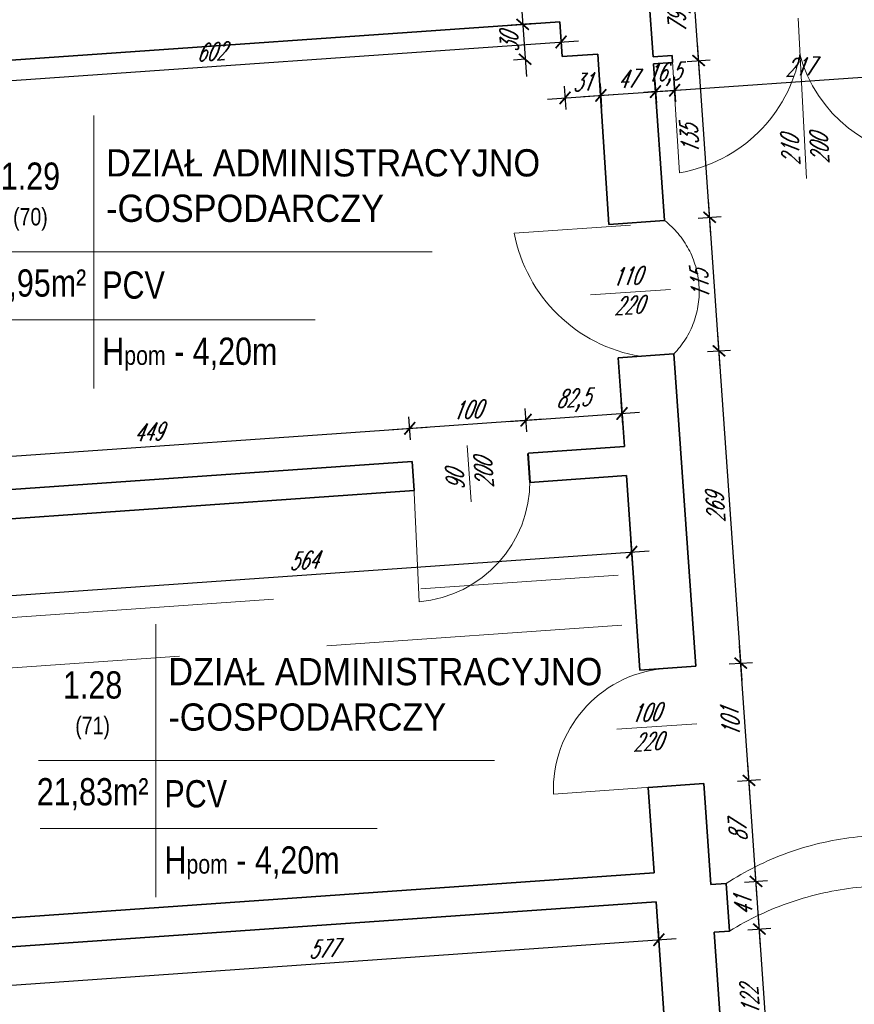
# Model space of a CAD drawing. Header units: millimetres. Extents: x 402 to 79005, y -7782 to 89952.
# Tile 159 of 256: x 22052 to 22769, y 31461 to 32307. Entities that reach past the tile are written whole.
import ezdxf

# ---------------------------------------------------------------- set-up
doc = ezdxf.new("R2010")
doc.units = ezdxf.units.MM
doc.header["$LTSCALE"] = 10
doc.linetypes.add('DASHED', pattern=[19.05, 12.7, -6.35])
doc.layers.get('0').update_dxf_attribs({"lineweight": 0})
doc.layers.get('Defpoints').update_dxf_attribs({"color": 253})
for name, color, linetype, lineweight in [('01 parter - ściany', 253, 'Continuous', 35), ('03_drzwi', 253, 'Continuous', 15), ('04-2_nad', 253, 'DASHED', 5), ('05-01_wymiary', 253, 'Continuous', 5), ('05-03_opis', 253, 'Continuous', 5)]:
    doc.layers.add(name, color=color, linetype=linetype, lineweight=lineweight)
doc.styles.add('ariel', font='ARIAL.TTF', dxfattribs={"width": 0.8})
doc.styles.add('ariel_wym', font='simplex.shx', dxfattribs={"width": 0.65, "oblique": 25})
doc.dimstyles.new('ariel 50', dxfattribs={"dimtxt": 15, "dimasz": 10, "dimexe": 10, "dimexo": 0, "dimgap": 5, "dimtad": 1, "dimdec": 1, "dimrnd": 0.5, "dimtxsty": 'ariel_wym', "dimblk": 'ARCHTICK', "dimcen": 2.5, "dimdle": 15, "dimazin": 0, "dimtfac": 1, "dimtdec": 1, "dimtix": 1, "dimtmove": 0, "dimatfit": 3, "dimldrblk": 'DOT', "dimfxl": 0, "dimarcsym": 0})
doc.dimstyles.new('ariel 50 wnętrze', dxfattribs={"dimtxt": 15, "dimasz": 10, "dimexe": 10, "dimexo": 0, "dimgap": 5, "dimtad": 1, "dimdec": 1, "dimrnd": 0.5, "dimtxsty": 'ariel_wym', "dimblk": 'ARCHTICK', "dimcen": 2.5, "dimdle": 15, "dimazin": 0, "dimtfac": 1, "dimtdec": 1, "dimtix": 1, "dimtmove": 0, "dimatfit": 3, "dimldrblk": 'DOT', "dimfxl": 0, "dimarcsym": 0})

# ---------------------------------------------------------------- blocks, each defined once
blk = doc.blocks.new('_ArchTick')
at = {"color": 0, "linetype": 'ByBlock', "const_width": 0.15}
blk.add_lwpolyline([(-0.5, -0.5), (0.5, 0.5)], dxfattribs=at)
blk = doc.blocks.new('*D1507')
at = {"layer": '05-01_wymiary', "color": 0, "lineweight": -2}
for p, q in [((21571.57, 32427.56), (21583.08, 32262.96)), ((21612.52, 32415.38), (21562.64, 32411.9)), ((21621.93, 32280.71), (21572.06, 32277.22))]:
    blk.add_line(p, q, dxfattribs=at)
at = {"layer": 'Defpoints', "color": 0}
for p in [(22080.29, 32448.09), (21996.67, 32306.92), (21582.03, 32277.92)]:
    blk.add_point(p, dxfattribs=at)
at = {"layer": '05-01_wymiary', "color": 0, "lineweight": -2, "xscale": 10, "yscale": 10, "zscale": 10}
for p, rotation in [((21572.61, 32412.59), 94.00000000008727), ((21582.03, 32277.92), 274.0000000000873)]:
    blk.add_blockref('_ArchTick', p, dxfattribs=dict(at, rotation=rotation))
at = {"layer": '05-01_wymiary', "color": 0, "insert": (21564.85, 32344.39), "char_height": 15, "attachment_point": 5, "rotation": 94, "style": 'ariel_wym'}
blk.add_mtext('135', dxfattribs=at)
blk = doc.blocks.new('_Dot')
at = {"color": 0, "linetype": 'ByBlock', "lineweight": -2}
blk.add_line((-0.5, 0), (-1, 0), dxfattribs=at)
at = {"color": 0, "linetype": 'ByBlock', "const_width": 0.5}
blk.add_lwpolyline([(-0.25, 0, 1), (0.25, 0, 1)], format="xyb", close=True, dxfattribs=at)
blk = doc.blocks.new('*D1529')
at = {"layer": '05-01_wymiary', "color": 0, "lineweight": -2}
for p, q in [((21803.76, 28390.26), (21494.55, 32812.12)), ((21535.5, 32799.95), (21485.62, 32796.46)), ((21842.62, 28408.02), (21792.74, 28404.53))]:
    blk.add_line(p, q, dxfattribs=at)
at = {"layer": 'Defpoints', "color": 0}
for p in [(21864.34, 32822.94), (21495.6, 32797.16), (22246.18, 28436.24)]:
    blk.add_point(p, dxfattribs=at)
at = {"layer": '05-01_wymiary', "color": 0, "lineweight": -2, "xscale": 10, "yscale": 10, "zscale": 10}
for p, rotation in [((21495.6, 32797.16), 94.00000000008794), ((21802.71, 28405.23), 274.0000000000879)]:
    blk.add_blockref('_ArchTick', p, dxfattribs=dict(at, rotation=rotation))
at = {"layer": '05-01_wymiary', "color": 0, "insert": (21635.26, 30600.22), "char_height": 15, "attachment_point": 5, "rotation": 94, "style": 'ariel_wym'}
blk.add_mtext('4402,5', dxfattribs=at)
blk = doc.blocks.new('*D1659')
at = {"layer": '05-01_wymiary', "color": 0, "lineweight": -2}
for p, q in [((22697.24, 31388.97), (22686.64, 31540.6)), ((22677.71, 31524.94), (22697.66, 31526.34)), ((22686.22, 31403.24), (22706.17, 31404.63))]:
    blk.add_line(p, q, dxfattribs=at)
at = {"layer": 'Defpoints', "color": 0}
for p in [(22661.9, 31523.84), (22687.69, 31525.64), (22657.44, 31401.23)]:
    blk.add_point(p, dxfattribs=at)
at = {"layer": '05-01_wymiary', "color": 0, "lineweight": -2, "xscale": 10, "yscale": 10, "zscale": 10}
for p, rotation in [((22687.69, 31525.64), 94.00000000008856), ((22696.2, 31403.94), 274.0000000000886)]:
    blk.add_blockref('_ArchTick', p, dxfattribs=dict(at, rotation=rotation))
at = {"layer": '05-01_wymiary', "color": 0, "insert": (22679.47, 31463.92), "char_height": 15, "attachment_point": 5, "rotation": 94, "style": 'ariel_wym'}
blk.add_mtext('122', dxfattribs=at)
blk = doc.blocks.new('*D1660')
at = {"layer": '05-01_wymiary', "color": 0, "lineweight": -2}
for p, q in [((22688.73, 31510.68), (22683.78, 31581.5)), ((22674.85, 31565.84), (22694.8, 31567.24)), ((22677.71, 31524.94), (22697.66, 31526.34))]:
    blk.add_line(p, q, dxfattribs=at)
at = {"layer": 'Defpoints', "color": 0}
for p in [(22652.56, 31564.28), (22684.83, 31566.54), (22661.9, 31523.84)]:
    blk.add_point(p, dxfattribs=at)
at = {"layer": '05-01_wymiary', "color": 0, "lineweight": -2, "xscale": 10, "yscale": 10, "zscale": 10}
for p, rotation in [((22684.83, 31566.54), 94.00000000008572), ((22687.69, 31525.64), 274.0000000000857)]:
    blk.add_blockref('_ArchTick', p, dxfattribs=dict(at, rotation=rotation))
at = {"layer": '05-01_wymiary', "color": 0, "insert": (22673.79, 31545.22), "char_height": 15, "attachment_point": 5, "rotation": 94, "style": 'ariel_wym'}
blk.add_mtext('41', dxfattribs=at)
blk = doc.blocks.new('*D1661')
at = {"layer": '05-01_wymiary', "color": 0, "lineweight": -2}
for p, q in [((22685.87, 31551.58), (22677.71, 31668.29)), ((22668.78, 31652.63), (22688.73, 31654.03)), ((22674.85, 31565.84), (22694.8, 31567.24))]:
    blk.add_line(p, q, dxfattribs=at)
at = {"layer": 'Defpoints', "color": 0}
for p in [(22640, 31650.62), (22678.76, 31653.33), (22652.56, 31564.28)]:
    blk.add_point(p, dxfattribs=at)
at = {"layer": '05-01_wymiary', "color": 0, "lineweight": -2, "xscale": 10, "yscale": 10, "zscale": 10}
for p, rotation in [((22678.76, 31653.33), 94.000000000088), ((22684.83, 31566.54), 274.000000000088)]:
    blk.add_blockref('_ArchTick', p, dxfattribs=dict(at, rotation=rotation))
at = {"layer": '05-01_wymiary', "color": 0, "insert": (22669.32, 31609.06), "char_height": 15, "attachment_point": 5, "rotation": 94, "style": 'ariel_wym'}
blk.add_mtext('87', dxfattribs=at)
blk = doc.blocks.new('*D1662')
at = {"layer": '05-01_wymiary', "color": 0, "lineweight": -2}
for p, q in [((22679.81, 31638.36), (22670.67, 31769.05)), ((22661.74, 31753.38), (22681.69, 31754.78)), ((22668.78, 31652.63), (22688.73, 31654.03))]:
    blk.add_line(p, q, dxfattribs=at)
at = {"layer": 'Defpoints', "color": 0}
for p in [(22632.96, 31751.37), (22671.71, 31754.08), (22640, 31650.62)]:
    blk.add_point(p, dxfattribs=at)
at = {"layer": '05-01_wymiary', "color": 0, "lineweight": -2, "xscale": 10, "yscale": 10, "zscale": 10}
for p, rotation in [((22671.71, 31754.08), 94.00000000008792), ((22678.76, 31653.33), 274.0000000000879)]:
    blk.add_blockref('_ArchTick', p, dxfattribs=dict(at, rotation=rotation))
at = {"layer": '05-01_wymiary', "color": 0, "insert": (22662.77, 31702.83), "char_height": 15, "attachment_point": 5, "rotation": 94, "style": 'ariel_wym'}
blk.add_mtext('101', dxfattribs=at)
blk = doc.blocks.new('*D1663')
at = {"layer": '05-01_wymiary', "color": 0, "lineweight": -2}
for p, q in [((22672.76, 31739.12), (22651.9, 32037.39)), ((22642.97, 32021.73), (22662.93, 32023.12)), ((22661.74, 31753.38), (22681.69, 31754.78))]:
    blk.add_line(p, q, dxfattribs=at)
at = {"layer": 'Defpoints', "color": 0}
for p in [(22614.2, 32019.72), (22652.95, 32022.43), (22632.96, 31751.37)]:
    blk.add_point(p, dxfattribs=at)
at = {"layer": '05-01_wymiary', "color": 0, "lineweight": -2, "xscale": 10, "yscale": 10, "zscale": 10}
for p, rotation in [((22652.95, 32022.43), 94.00000000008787), ((22671.71, 31754.08), 274.0000000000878)]:
    blk.add_blockref('_ArchTick', p, dxfattribs=dict(at, rotation=rotation))
at = {"layer": '05-01_wymiary', "color": 0, "insert": (22649.86, 31887.38), "char_height": 15, "attachment_point": 5, "rotation": 94, "style": 'ariel_wym'}
blk.add_mtext('269', dxfattribs=at)
blk = doc.blocks.new('*D1664')
at = {"layer": '05-01_wymiary', "color": 0, "lineweight": -2}
for p, q in [((22654, 32007.46), (22643.88, 32152.11)), ((22634.95, 32136.45), (22654.9, 32137.84)), ((22642.97, 32021.73), (22662.93, 32023.12))]:
    blk.add_line(p, q, dxfattribs=at)
at = {"layer": 'Defpoints', "color": 0}
for p in [(22644.93, 32137.15), (22606.17, 32134.44), (22614.2, 32019.72)]:
    blk.add_point(p, dxfattribs=at)
at = {"layer": '05-01_wymiary', "color": 0, "lineweight": -2, "xscale": 10, "yscale": 10, "zscale": 10}
for p, rotation in [((22644.93, 32137.15), 94.00000000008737), ((22652.95, 32022.43), 274.0000000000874)]:
    blk.add_blockref('_ArchTick', p, dxfattribs=dict(at, rotation=rotation))
at = {"layer": '05-01_wymiary', "color": 0, "insert": (22636.47, 32078.91), "char_height": 15, "attachment_point": 5, "rotation": 94, "style": 'ariel_wym'}
blk.add_mtext('115', dxfattribs=at)
blk = doc.blocks.new('*D1665')
at = {"layer": '05-01_wymiary', "color": 0, "lineweight": -2}
for p, q in [((22645.97, 32122.18), (22634.46, 32286.78)), ((22625.53, 32271.12), (22645.49, 32272.52)), ((22634.95, 32136.45), (22654.9, 32137.84))]:
    blk.add_line(p, q, dxfattribs=at)
at = {"layer": 'Defpoints', "color": 0}
for p in [(22613.16, 32270.25), (22635.51, 32271.82), (22606.17, 32134.44)]:
    blk.add_point(p, dxfattribs=at)
at = {"layer": '05-01_wymiary', "color": 0, "lineweight": -2, "xscale": 10, "yscale": 10, "zscale": 10}
for p, rotation in [((22635.51, 32271.82), 94.00000000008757), ((22644.93, 32137.15), 274.0000000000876)]:
    blk.add_blockref('_ArchTick', p, dxfattribs=dict(at, rotation=rotation))
at = {"layer": '05-01_wymiary', "color": 0, "insert": (22627.75, 32203.61), "char_height": 15, "attachment_point": 5, "rotation": 94, "style": 'ariel_wym'}
blk.add_mtext('135', dxfattribs=at)
blk = doc.blocks.new('*D1666')
at = {"layer": '05-01_wymiary', "color": 0, "lineweight": -2}
for p, q in [((22636.56, 32256.85), (22628.91, 32366.16)), ((22619.98, 32350.5), (22639.93, 32351.9)), ((22625.53, 32271.12), (22645.49, 32272.52))]:
    blk.add_line(p, q, dxfattribs=at)
at = {"layer": 'Defpoints', "color": 0}
for p in [(22591.2, 32348.49), (22629.96, 32351.2), (22613.16, 32270.25)]:
    blk.add_point(p, dxfattribs=at)
at = {"layer": '05-01_wymiary', "color": 0, "lineweight": -2, "xscale": 10, "yscale": 10, "zscale": 10}
for p, rotation in [((22629.96, 32351.2), 94.00000000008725), ((22635.51, 32271.82), 274.0000000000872)]:
    blk.add_blockref('_ArchTick', p, dxfattribs=dict(at, rotation=rotation))
at = {"layer": '05-01_wymiary', "color": 0, "insert": (22618.84, 32310.54), "char_height": 15, "attachment_point": 5, "rotation": 94, "style": 'ariel_wym'}
blk.add_mtext('79,5', dxfattribs=at)
blk = doc.blocks.new('*D1685')
at = {"layer": '05-01_wymiary', "color": 0, "lineweight": -2}
for p, q in [((22516.56, 32297.77), (22517.96, 32277.82)), ((21901.72, 32244.76), (22532.22, 32288.84)), ((21915.98, 32255.78), (21917.38, 32235.83))]:
    blk.add_line(p, q, dxfattribs=at)
at = {"layer": 'Defpoints', "color": 0}
for p in [(22516.05, 32305.09), (22517.26, 32287.8), (21915.47, 32263.15)]:
    blk.add_point(p, dxfattribs=at)
at = {"layer": '05-01_wymiary', "color": 0, "lineweight": -2, "xscale": 10, "yscale": 10, "zscale": 10}
for p, rotation in [((22517.26, 32287.8), 3.999999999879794), ((21916.68, 32245.8), 183.9999999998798)]:
    blk.add_blockref('_ArchTick', p, dxfattribs=dict(at, rotation=rotation))
at = {"layer": '05-01_wymiary', "color": 0, "insert": (22216.1, 32279.27), "char_height": 15, "attachment_point": 5, "rotation": 4, "style": 'ariel_wym'}
blk.add_mtext('602', dxfattribs=at)
blk = doc.blocks.new('*D1686')
at = {"layer": '05-01_wymiary', "color": 0, "lineweight": -2}
for p, q in [((22483.21, 32317.83), (22487.39, 32257.98)), ((22494.23, 32303.57), (22474.28, 32302.17)), ((22486.35, 32272.94), (22476.37, 32272.24))]:
    blk.add_line(p, q, dxfattribs=at)
at = {"layer": 'Defpoints', "color": 0}
for p in [(22516.05, 32305.09), (22486.35, 32272.94), (22486.35, 32272.94)]:
    blk.add_point(p, dxfattribs=at)
at = {"layer": '05-01_wymiary', "color": 0, "lineweight": -2, "xscale": 10, "yscale": 10, "zscale": 10}
for p, rotation in [((22484.25, 32302.87), 94.00000000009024), ((22486.35, 32272.94), 274.0000000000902)]:
    blk.add_blockref('_ArchTick', p, dxfattribs=dict(at, rotation=rotation))
at = {"layer": '05-01_wymiary', "color": 0, "insert": (22472.83, 32287.03), "char_height": 15, "attachment_point": 5, "rotation": 94, "style": 'ariel_wym'}
blk.add_mtext('30', dxfattribs=at)
blk = doc.blocks.new('*D1687')
at = {"layer": '05-01_wymiary', "color": 0, "lineweight": -2}
for p, q in [((22519.92, 32249.68), (22521.32, 32229.73)), ((22550.71, 32251.83), (22552.11, 32231.88)), ((22505.66, 32238.66), (22566.37, 32242.9))]:
    blk.add_line(p, q, dxfattribs=at)
at = {"layer": 'Defpoints', "color": 0}
for p in [(22518.14, 32275.16), (22548.93, 32277.32), (22551.41, 32241.86)]:
    blk.add_point(p, dxfattribs=at)
at = {"layer": '05-01_wymiary', "color": 0, "lineweight": -2, "xscale": 10, "yscale": 10, "zscale": 10}
for p, rotation in [((22551.41, 32241.86), 3.999999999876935), ((22520.62, 32239.7), 183.9999999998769)]:
    blk.add_blockref('_ArchTick', p, dxfattribs=dict(at, rotation=rotation))
at = {"layer": '05-01_wymiary', "color": 0, "insert": (22535.14, 32253.25), "char_height": 15, "attachment_point": 5, "rotation": 4, "style": 'ariel_wym'}
blk.add_mtext('31', dxfattribs=at)
blk = doc.blocks.new('*D1688')
at = {"layer": '05-01_wymiary', "color": 0, "lineweight": -2}
for p, q in [((22550.71, 32251.83), (22552.11, 32231.88)), ((22597.73, 32255.12), (22599.13, 32235.17)), ((22536.45, 32240.81), (22613.4, 32246.19))]:
    blk.add_line(p, q, dxfattribs=at)
at = {"layer": 'Defpoints', "color": 0}
for p in [(22548.93, 32277.32), (22596.76, 32269.11), (22598.43, 32245.14)]:
    blk.add_point(p, dxfattribs=at)
at = {"layer": '05-01_wymiary', "color": 0, "lineweight": -2, "xscale": 10, "yscale": 10, "zscale": 10}
for p, rotation in [((22551.41, 32241.86), 183.9999999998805), ((22598.43, 32245.14), 3.999999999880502)]:
    blk.add_blockref('_ArchTick', p, dxfattribs=dict(at, rotation=rotation))
at = {"layer": '05-01_wymiary', "color": 0, "insert": (22574.05, 32255.97), "char_height": 15, "attachment_point": 5, "rotation": 4, "style": 'ariel_wym'}
blk.add_mtext('47', dxfattribs=at)
blk = doc.blocks.new('*D1689')
at = {"layer": '05-01_wymiary', "color": 0, "lineweight": -2}
for p, q in [((22614.14, 32256.27), (22615.53, 32236.32)), ((22597.73, 32255.12), (22599.13, 32235.17)), ((22614.83, 32246.29), (22624.81, 32246.99)), ((22598.43, 32245.14), (22588.46, 32244.45)), ((22598.43, 32245.14), (22614.83, 32246.29))]:
    blk.add_line(p, q, dxfattribs=at)
at = {"layer": 'Defpoints', "color": 0}
for p in [(22596.76, 32269.11), (22613.16, 32270.25), (22614.83, 32246.29)]:
    blk.add_point(p, dxfattribs=at)
at = {"layer": '05-01_wymiary', "color": 0, "lineweight": -2, "xscale": 10, "yscale": 10, "zscale": 10}
for p, rotation in [((22598.43, 32245.14), 3.999999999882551), ((22614.83, 32246.29), 183.9999999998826)]:
    blk.add_blockref('_ArchTick', p, dxfattribs=dict(at, rotation=rotation))
at = {"layer": '05-01_wymiary', "color": 0, "insert": (22605.66, 32259.61), "char_height": 15, "attachment_point": 5, "rotation": 4, "style": 'ariel_wym'}
blk.add_mtext('16,5', dxfattribs=at)
blk = doc.blocks.new('*D1690')
at = {"layer": '05-01_wymiary', "color": 0, "lineweight": -2}
for p, q in [((22830.43, 32271.39), (22831.82, 32251.44)), ((22599.87, 32245.25), (22846.09, 32262.46)), ((22614.14, 32256.27), (22615.53, 32236.32))]:
    blk.add_line(p, q, dxfattribs=at)
at = {"layer": 'Defpoints', "color": 0}
for p in [(22829.45, 32285.38), (22613.16, 32270.25), (22831.12, 32261.42)]:
    blk.add_point(p, dxfattribs=at)
at = {"layer": '05-01_wymiary', "color": 0, "lineweight": -2, "xscale": 10, "yscale": 10, "zscale": 10}
for p, rotation in [((22831.12, 32261.42), 3.999999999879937), ((22614.83, 32246.29), 183.9999999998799)]:
    blk.add_blockref('_ArchTick', p, dxfattribs=dict(at, rotation=rotation))
at = {"layer": '05-01_wymiary', "color": 0, "insert": (22722.11, 32266.32), "char_height": 15, "attachment_point": 5, "rotation": 4, "style": 'ariel_wym'}
blk.add_mtext('217', dxfattribs=at)
blk = doc.blocks.new('*D1698')
at = {"layer": '05-01_wymiary', "color": 0, "lineweight": -2}
for p, q in [((22600.57, 31526.4), (22601.97, 31506.45)), ((22010.67, 31475.12), (22616.24, 31517.47)), ((22024.94, 31486.14), (22026.33, 31466.19))]:
    blk.add_line(p, q, dxfattribs=at)
at = {"layer": 'Defpoints', "color": 0}
for p in [(22598.99, 31549.09), (22601.27, 31516.42), (22023.35, 31508.83)]:
    blk.add_point(p, dxfattribs=at)
at = {"layer": '05-01_wymiary', "color": 0, "lineweight": -2, "xscale": 10, "yscale": 10, "zscale": 10}
for p, rotation in [((22601.27, 31516.42), 3.999999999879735), ((22025.63, 31476.17), 183.9999999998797)]:
    blk.add_blockref('_ArchTick', p, dxfattribs=dict(at, rotation=rotation))
at = {"layer": '05-01_wymiary', "color": 0, "insert": (22312.58, 31508.76), "char_height": 15, "attachment_point": 5, "rotation": 4, "style": 'ariel_wym'}
blk.add_mtext('577', dxfattribs=at)
blk = doc.blocks.new('*D1716')
at = {"layer": '05-01_wymiary', "color": 0, "lineweight": -2}
for p, q in [((22387.88, 31945.87), (22386.49, 31965.82)), ((21924.18, 31923.47), (22402.15, 31956.9)), ((21939.85, 31914.54), (21938.45, 31934.5))]:
    blk.add_line(p, q, dxfattribs=at)
at = {"layer": 'Defpoints', "color": 0}
for p in [(22387.19, 31955.85), (22389.18, 31927.37), (21941.14, 31896.04)]:
    blk.add_point(p, dxfattribs=at)
at = {"layer": '05-01_wymiary', "color": 0, "lineweight": -2, "xscale": 10, "yscale": 10, "zscale": 10}
for p, rotation in [((22387.19, 31955.85), 3.999999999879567), ((21939.15, 31924.52), 183.9999999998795)]:
    blk.add_blockref('_ArchTick', p, dxfattribs=dict(at, rotation=rotation))
at = {"layer": '05-01_wymiary', "color": 0, "insert": (22162.29, 31952.65), "char_height": 15, "attachment_point": 5, "rotation": 4, "style": 'ariel_wym'}
blk.add_mtext('449', dxfattribs=at)
blk = doc.blocks.new('*D1717')
at = {"layer": '05-01_wymiary', "color": 0, "lineweight": -2}
for p, q in [((22487.87, 31952.87), (22486.47, 31972.82)), ((22372.22, 31954.8), (22502.14, 31963.89)), ((22387.88, 31945.87), (22386.49, 31965.82))]:
    blk.add_line(p, q, dxfattribs=at)
at = {"layer": 'Defpoints', "color": 0}
for p in [(22487.17, 31962.84), (22489.16, 31934.36), (22389.18, 31927.37)]:
    blk.add_point(p, dxfattribs=at)
at = {"layer": '05-01_wymiary', "color": 0, "lineweight": -2, "xscale": 10, "yscale": 10, "zscale": 10}
for p, rotation in [((22487.17, 31962.84), 3.999999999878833), ((22387.19, 31955.85), 183.9999999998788)]:
    blk.add_blockref('_ArchTick', p, dxfattribs=dict(at, rotation=rotation))
at = {"layer": '05-01_wymiary', "color": 0, "insert": (22436.31, 31971.81), "char_height": 15, "attachment_point": 5, "rotation": 4, "style": 'ariel_wym'}
blk.add_mtext('100', dxfattribs=at)
blk = doc.blocks.new('*D1718')
at = {"layer": '05-01_wymiary', "color": 0, "lineweight": -2}
for p, q in [((22570.35, 31958.63), (22568.95, 31978.58)), ((22472.21, 31961.79), (22584.62, 31969.65)), ((22487.87, 31952.87), (22486.47, 31972.82))]:
    blk.add_line(p, q, dxfattribs=at)
at = {"layer": 'Defpoints', "color": 0}
for p in [(22569.65, 31968.61), (22489.16, 31934.36), (22571.64, 31940.13)]:
    blk.add_point(p, dxfattribs=at)
at = {"layer": '05-01_wymiary', "color": 0, "lineweight": -2, "xscale": 10, "yscale": 10, "zscale": 10}
for p, rotation in [((22487.17, 31962.84), 183.9999999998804), ((22569.65, 31968.61), 3.999999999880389)]:
    blk.add_blockref('_ArchTick', p, dxfattribs=dict(at, rotation=rotation))
at = {"layer": '05-01_wymiary', "color": 0, "insert": (22527.44, 31979.62), "char_height": 15, "attachment_point": 5, "rotation": 4, "style": 'ariel_wym'}
blk.add_mtext('82,5', dxfattribs=at)
blk = doc.blocks.new('*D1725')
at = {"layer": '05-01_wymiary', "color": 0, "lineweight": -2}
for p, q in [((22578.68, 31839.5), (22577.29, 31859.45)), ((22000.35, 31809.08), (22592.95, 31850.52)), ((22016.01, 31800.15), (22014.62, 31820.1))]:
    blk.add_line(p, q, dxfattribs=at)
at = {"layer": 'Defpoints', "color": 0}
for p in [(22577.98, 31849.47), (22579.31, 31830.53), (22016.64, 31791.18)]:
    blk.add_point(p, dxfattribs=at)
at = {"layer": '05-01_wymiary', "color": 0, "lineweight": -2, "xscale": 10, "yscale": 10, "zscale": 10}
for p, rotation in [((22577.98, 31849.47), 3.999999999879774), ((22015.31, 31810.13), 183.9999999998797)]:
    blk.add_blockref('_ArchTick', p, dxfattribs=dict(at, rotation=rotation))
at = {"layer": '05-01_wymiary', "color": 0, "insert": (22295.78, 31842.27), "char_height": 15, "attachment_point": 5, "rotation": 4, "style": 'ariel_wym'}
blk.add_mtext('564', dxfattribs=at)

msp = doc.modelspace()

# ---------------------------------------------------------------- linework, layer by layer
at = {"layer": '01 parter - ściany'}
for p, q in [((22596.337, 32275.093), (22591.205, 32348.49)), ((21915.469, 32263.146), (22516.049, 32305.091)), ((22516.049, 32305.091), (22518.142, 32275.164)), ((22518.142, 32275.164), (22548.931, 32277.317)), ((22558.29, 32131.088), (22548.931, 32277.317)), ((22596.337, 32275.093), (22612.739, 32276.24)), ((22612.739, 32276.24), (22613.158, 32270.254)), ((22596.756, 32269.108), (22613.158, 32270.254)), ((22606.173, 32134.436), (22596.756, 32269.108)), ((22606.173, 32134.436), (22558.29, 32131.088)), ((22614.195, 32019.717), (22566.312, 32016.368)), ((22632.96, 31751.372), (22614.195, 32019.717)), ((22571.643, 31940.131), (22566.312, 32016.368)), ((22490.495, 31909.396), (22488.751, 31934.335)), ((22489.163, 31934.364), (22571.643, 31940.131)), ((21941.139, 31896.042), (22389.177, 31927.372)), ((22390.905, 31902.432), (22389.177, 31927.372)), ((22490.495, 31909.396), (22573.387, 31915.192)), ((22585.076, 31748.023), (22573.387, 31915.192)), ((21942.883, 31871.103), (22390.905, 31902.432)), ((22632.96, 31751.372), (22585.076, 31748.023)), ((22640.005, 31650.618), (22592.122, 31647.27)), ((22597.244, 31574.025), (22592.122, 31647.27)), ((22646.074, 31563.83), (22640.005, 31650.618)), ((22021.606, 31533.773), (22597.244, 31574.025)), ((22646.074, 31563.83), (22659.042, 31564.737)), ((22659.042, 31564.737), (22661.902, 31523.836)), ((22023.35, 31508.834), (22598.988, 31549.086)), ((22609.561, 31397.879), (22598.988, 31549.086)), ((22661.902, 31523.836), (22648.934, 31522.93)), ((22657.444, 31401.227), (22648.934, 31522.93))]:
    msp.add_line(p, q, dxfattribs=at)
at = {"layer": '03_drzwi'}
for p, q in [((22720.928, 32308.086), (22728.135, 32170.512)), ((22618.927, 32175.405), (22612.836, 32275.22)), ((22477.02, 32123.522), (22576.789, 32130.311)), ((22542.581, 32070.423), (22611.298, 32075.183)), ((22436.586, 31941), (22439.972, 31892.687)), ((22489.163, 31934.364), (22490.892, 31909.423)), ((22389.177, 31927.372), (22390.905, 31902.432)), ((22395.359, 31806.759), (22390.61, 31906.647)), ((22565.135, 31697.304), (22633.852, 31702.064)), ((22510.663, 31641.516), (22610.415, 31648.549))]:
    msp.add_line(p, q, dxfattribs=at)
for centre, radius, start, end in [((22597.653, 32300.61), 126.999, 279.643529, 349.379277), ((22838.979, 32308.466), 120.625, 195.02126, 268.408605), ((22606.958, 32148.154), 132.252, 190.734031, 260.559709), ((22386.189, 31910.669), 104.314, 275.043056, 0.36281), ((22615.315, 31645.238), 104.718, 96.149244, 182.036779)]:
    msp.add_arc(centre, radius, start, end, dxfattribs=at)
at = {"layer": '04-2_nad', "ltscale": 2}
for p, q in [((22016.638, 31791.178), (22566.327, 31829.813)), ((22569.34, 31786.722), (22019.638, 31748.283))]:
    msp.add_line(p, q, dxfattribs=at)
for centre, radius, start, end in [((22558.685, 32073.475), 77.275, 315.918323, 52.081677), ((22797.93, 31352.218), 253.878, 70.243545, 123.165986), ((22800.016, 31299.494), 263.448, 70.779147, 121.618163)]:
    msp.add_arc(centre, radius, start, end, dxfattribs=at)
at = {"layer": '05-03_opis'}
for p, q in [((22115.583, 32224.654), (22115.583, 31990.153)), ((22014.589, 32107.419), (22406.472, 32107.419)), ((22016.036, 32049.061), (22305.753, 32049.061)), ((22169.049, 31787.555), (22169.049, 31553.054)), ((22068.055, 31670.319), (22459.938, 31670.319)), ((22069.502, 31611.962), (22359.219, 31611.962))]:
    msp.add_line(p, q, dxfattribs=at)

# ---------------------------------------------------------------- texts
at = {"layer": '03_drzwi', "char_height": 15, "width": 160.59049, "style": 'ariel_wym'}
for s, insert, attachment_point, rotation in [('210\\P200', (22706.174, 32206.197), 3, 93.376918), ('110\\P220', (22560.282, 32093.076), 1, 3.962562), ('90\\P200', (22419.291, 31902.186), 1, 94), ('100\\P220', (22576.548, 31718.209), 1, 3.962562)]:
    msp.add_mtext(s, dxfattribs=dict(at, insert=insert, attachment_point=attachment_point, rotation=rotation))
at = {"layer": '05-03_opis', "char_height": 23.4234, "style": 'ariel'}
for s, insert, width, attachment_point in [('{\\fArial|b0|i0|c238|p34;\\W0.9;DZIAŁ ADMINISTRACYJNO\\P-GOSPODARCZY}', (22126.199, 32164.245), 356.6375, 4), ('{\\fArial|b0|i0|c238|p34;1.29\\P\\H0.6404x;(70)}', (22061.127, 32154.922), 108.9126, 5), ('{\\fArial|b0|i0|c238|p34;23,95m²}', (22061.127, 32078.515), 108.9126, 5), (' PCV', (22115.583, 32078.79), 322.78897, 4), ('{\\fArial|b0|i0|c238|p34; H\\H0.7x;pom\\H1.429x; - 4,20m}', (22115.583, 32019.607), 322.789, 4), ('{\\fArial|b0|i0|c238|p34;\\W0.9;DZIAŁ ADMINISTRACYJNO\\P-GOSPODARCZY}', (22179.665, 31727.146), 356.6375, 4), ('{\\fArial|b0|i0|c238|p34;1.28\\P\\H0.6404x;(71)}', (22114.592, 31717.823), 108.9126, 5), ('{\\fArial|b0|i0|c238|p34;21,83m²}', (22114.592, 31641.416), 108.9126, 5), (' PCV', (22169.049, 31641.691), 322.78897, 4), ('{\\fArial|b0|i0|c238|p34; H\\H0.7x;pom\\H1.429x; - 4,20m}', (22169.049, 31582.508), 322.789, 4)]:
    msp.add_mtext(s, dxfattribs=dict(at, insert=insert, width=width, attachment_point=attachment_point))

# ---------------------------------------------------------------- dimensions: what is measured, and where the dimension line sits
at = {"layer": '05-01_wymiary'}
for base, p1, p2, angle, dimstyle, picture, middle in [((21495.6, 32797.158), (22246.181, 28436.237), (21864.338, 32822.943), 94, 'ariel 50', '*D1529', (21635.262, 30600.22)), ((22486.347, 32272.941), (22516.049, 32305.091), (22486.347, 32272.941), 94, 'ariel 50 wnętrze', '*D1686', (22472.831, 32287.032)), ((22517.259, 32287.798), (21915.469, 32263.146), (22516.049, 32305.091), 4, 'ariel 50 wnętrze', '*D1685', (22216.098, 32279.269)), ((22551.411, 32241.857), (22518.142, 32275.164), (22548.931, 32277.317), 4, 'ariel 50 wnętrze', '*D1687', (22535.144, 32253.25)), ((22387.185, 31955.849), (21941.139, 31896.042), (22389.177, 31927.372), 4, 'ariel 50 wnętrze', '*D1716', (22162.295, 31952.654)), ((22577.983, 31849.471), (22016.638, 31791.183), (22579.307, 31830.528), 4, 'ariel 50 wnętrze', '*D1725', (22295.776, 31842.267)), ((22601.272, 31516.421), (22023.35, 31508.834), (22598.988, 31549.086), 4, 'ariel 50 wnętrze', '*D1698', (22312.581, 31508.764))]:
    dim = msp.add_linear_dim(base=base, p1=p1, p2=p2, angle=angle, dimstyle=dimstyle, dxfattribs=at)
    dim.commit()
    dim.dimension.update_dxf_attribs({"geometry": picture, "text_midpoint": middle})
for base, p1, p2, angle, dimstyle, picture, middle in [((21582.031, 32277.922), (22080.293, 32448.094), (21996.665, 32306.916), 94, 'ariel 50', '*D1507', (21564.853, 32344.386)), ((22629.959, 32351.2), (22613.158, 32270.254), (22591.205, 32348.49), 94, 'ariel 50 wnętrze', '*D1666', (22618.84, 32310.537)), ((22831.123, 32261.416), (22613.158, 32270.254), (22829.448, 32285.379), 4, 'ariel 50 wnętrze', '*D1690', (22722.106, 32266.324)), ((22635.51, 32271.818), (22606.173, 32134.436), (22613.158, 32270.254), 94, 'ariel 50 wnętrze', '*D1665', (22627.749, 32203.61)), ((22598.432, 32245.145), (22548.931, 32277.317), (22596.756, 32269.108), 4, 'ariel 50 wnętrze', '*D1688', (22574.049, 32255.971)), ((22614.833, 32246.292), (22596.756, 32269.108), (22613.158, 32270.254), 4, 'ariel 50 wnętrze', '*D1689', (22605.661, 32259.613)), ((22644.927, 32137.146), (22614.195, 32019.717), (22606.173, 32134.436), 94, 'ariel 50 wnętrze', '*D1664', (22636.469, 32078.914)), ((22652.949, 32022.426), (22632.96, 31751.372), (22614.195, 32019.717), 94, 'ariel 50 wnętrze', '*D1663', (22649.862, 31887.382)), ((22569.652, 31968.609), (22489.163, 31934.364), (22571.643, 31940.131), 4, 'ariel 50 wnętrze', '*D1718', (22527.44, 31979.619)), ((22487.172, 31962.841), (22389.177, 31927.372), (22489.163, 31934.364), 4, 'ariel 50 wnętrze', '*D1717', (22436.307, 31971.815)), ((22671.714, 31754.082), (22640.005, 31650.618), (22632.96, 31751.372), 94, 'ariel 50 wnętrze', '*D1662', (22662.767, 31702.833)), ((22678.759, 31653.328), (22652.558, 31564.283), (22640.005, 31650.618), 94, 'ariel 50 wnętrze', '*D1661', (22669.324, 31609.062)), ((22684.828, 31566.54), (22661.902, 31523.836), (22652.558, 31564.283), 94, 'ariel 50 wnętrze', '*D1660', (22673.789, 31545.218)), ((22687.688, 31525.64), (22657.444, 31401.227), (22661.902, 31523.836), 94, 'ariel 50 wnętrze', '*D1659', (22679.474, 31463.916))]:
    dim = msp.add_linear_dim(base=base, p1=p1, p2=p2, angle=angle, dimstyle=dimstyle, override={"dimtmove": 1}, dxfattribs=at)
    dim.commit()
    dim.dimension.update_dxf_attribs({"geometry": picture, "text_midpoint": middle})

doc.saveas('drawing.dxf')
